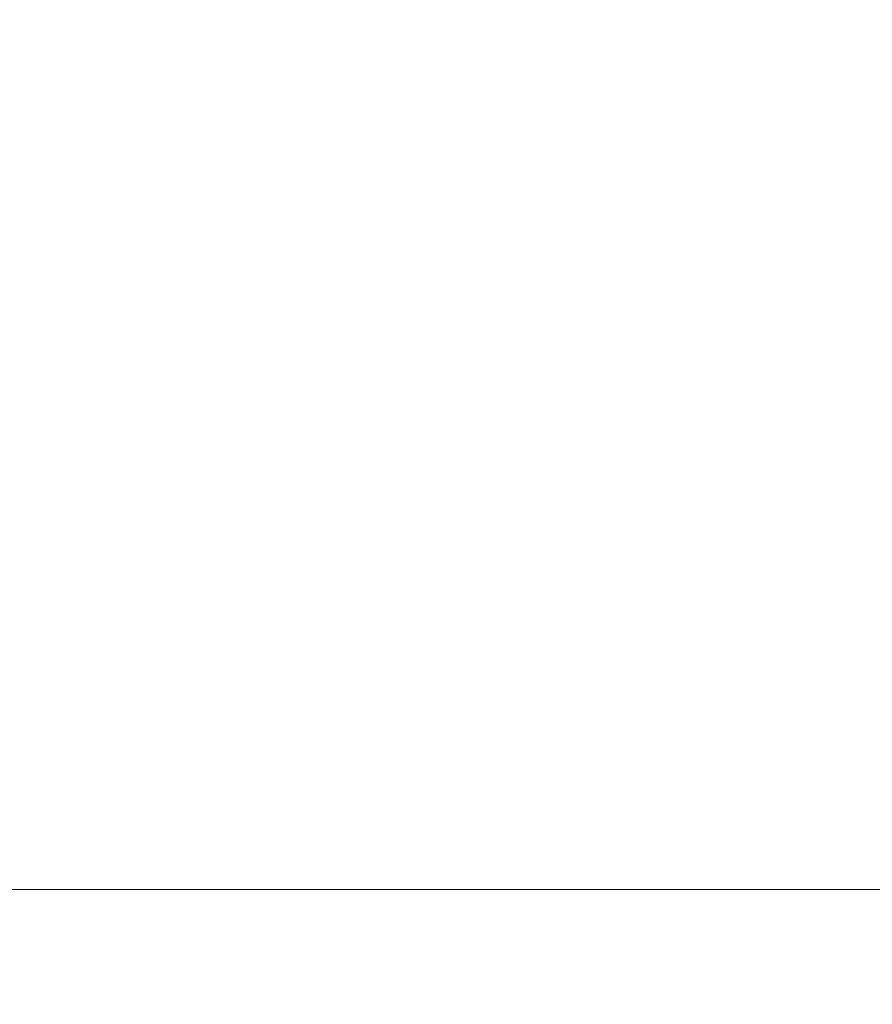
# Model space of a CAD drawing. Header units: millimetres. Extents: x -79464 to -76785, y -3788210 to -3782955.
# Tile 39 of 131: x -78332.54114 to -78332.53694, y -3785139.97647 to -3785139.97163. Entities that reach past the tile are written whole.
import ezdxf

# ---------------------------------------------------------------- set-up
doc = ezdxf.new("R2010")
doc.units = ezdxf.units.MM
doc.header["$LTSCALE"] = 8
doc.header["$MEASUREMENT"] = 0
doc.layers.add('VPM TEMPLATE', color=7, linetype='Continuous')

msp = doc.modelspace()

# ---------------------------------------------------------------- linework, layer by layer
at = {"layer": 'VPM TEMPLATE', "color": 7, "lineweight": 9}
for points in [[(-78327.5190875, -3785142.0659724), (-78327.5190875, -3785139.1339935), (-78328.4623166, -3785139.1339935), (-78328.7763142, -3785139.4776327), (-78331.5713876, -3785139.4776327), (-78331.5713876, -3785139.9759096), (-78332.6716155, -3785139.9759096), (-78332.6716155, -3785137.3568878)], [(-78332.6716155, -3785138.4479423), (-78332.6716155, -3785138.9474465), (-78332.6716155, -3785139.4457233), (-78332.6716155, -3785139.9452275), (-78332.6716155, -3785139.9759096), (-78331.5713876, -3785139.9759096), (-78331.7605279, -3785139.9759096), (-78332.6085688, -3785139.9759096), (-78332.6716155, -3785139.9759096), (-78332.6716155, -3785137.3568878)], [(-78332.6716155, -3785138.4479423), (-78332.6716155, -3785138.9474465), (-78332.6716155, -3785139.4457233), (-78332.6716155, -3785139.9452275), (-78332.6716155, -3785139.9759096), (-78331.5713876, -3785139.9759096), (-78331.7605279, -3785139.9759096), (-78332.6085688, -3785139.9759096), (-78332.6716155, -3785139.9759096), (-78332.6716155, -3785137.3568878)], [(-78332.6716155, -3785138.4479423), (-78332.6716155, -3785138.9474465), (-78332.6716155, -3785139.4457233), (-78332.6716155, -3785139.9452275), (-78332.6716155, -3785139.9759096), (-78331.5713876, -3785139.9759096), (-78331.7605279, -3785139.9759096), (-78332.6085688, -3785139.9759096), (-78332.6716155, -3785139.9759096), (-78332.6716155, -3785137.3568878)], [(-78332.6716155, -3785138.4479423), (-78332.6716155, -3785138.9474465), (-78332.6716155, -3785139.4457233), (-78332.6716155, -3785139.9452275), (-78332.6716155, -3785139.9759096), (-78331.5713876, -3785139.9759096), (-78331.7605279, -3785139.9759096), (-78332.6085688, -3785139.9759096), (-78332.6716155, -3785139.9759096), (-78332.6716155, -3785137.3568878)], [(-78332.6716155, -3785138.4479423), (-78332.6716155, -3785138.9474465), (-78332.6716155, -3785139.4457233), (-78332.6716155, -3785139.9452275), (-78332.6716155, -3785139.9759096), (-78331.5713876, -3785139.9759096), (-78331.7605279, -3785139.9759096), (-78332.6085688, -3785139.9759096), (-78332.6716155, -3785139.9759096), (-78332.6716155, -3785137.3568878)], [(-78332.6716155, -3785138.4479423), (-78332.6716155, -3785138.9474465), (-78332.6716155, -3785139.4457233), (-78332.6716155, -3785139.9452275), (-78332.6716155, -3785139.9759096), (-78331.5713876, -3785139.9759096), (-78331.7605279, -3785139.9759096), (-78332.6085688, -3785139.9759096), (-78332.6716155, -3785139.9759096), (-78332.6716155, -3785137.3568878)], [(-78332.6716155, -3785138.4479423), (-78332.6716155, -3785138.9474465), (-78332.6716155, -3785139.4457233), (-78332.6716155, -3785139.9452275), (-78332.6716155, -3785139.9759096), (-78331.5713876, -3785139.9759096), (-78331.7605279, -3785139.9759096), (-78332.6085688, -3785139.9759096), (-78332.6716155, -3785139.9759096), (-78332.6716155, -3785137.3568878)], [(-78332.6716155, -3785138.4479423), (-78332.6716155, -3785138.9474465), (-78332.6716155, -3785139.4457233), (-78332.6716155, -3785139.9452275), (-78332.6716155, -3785139.9759096), (-78331.5713876, -3785139.9759096), (-78331.7605279, -3785139.9759096), (-78332.6085688, -3785139.9759096), (-78332.6716155, -3785139.9759096), (-78332.6716155, -3785137.3568878)], [(-78332.6716155, -3785138.4479423), (-78332.6716155, -3785138.9474465), (-78332.6716155, -3785139.4457233), (-78332.6716155, -3785139.9452275), (-78332.6716155, -3785139.9759096), (-78331.5713876, -3785139.9759096), (-78331.7605279, -3785139.9759096), (-78332.6085688, -3785139.9759096), (-78332.6716155, -3785139.9759096), (-78332.6716155, -3785137.3568878)], [(-78332.6716155, -3785138.4479423), (-78332.6716155, -3785138.9474465), (-78332.6716155, -3785139.4457233), (-78332.6716155, -3785139.9452275), (-78332.6716155, -3785139.9759096), (-78331.5713876, -3785139.9759096), (-78331.7605279, -3785139.9759096), (-78332.6085688, -3785139.9759096), (-78332.6716155, -3785139.9759096), (-78332.6716155, -3785137.3568878)], [(-78332.6716155, -3785138.4479423), (-78332.6716155, -3785138.9474465), (-78332.6716155, -3785139.4457233), (-78332.6716155, -3785139.9452275), (-78332.6716155, -3785139.9759096), (-78331.5713876, -3785139.9759096), (-78331.7605279, -3785139.9759096), (-78332.6085688, -3785139.9759096), (-78332.6716155, -3785139.9759096), (-78332.6716155, -3785137.3568878)], [(-78332.6716155, -3785138.4479423), (-78332.6716155, -3785138.9474465), (-78332.6716155, -3785139.4457233), (-78332.6716155, -3785139.9452275), (-78332.6716155, -3785139.9759096), (-78331.5713876, -3785139.9759096), (-78331.7605279, -3785139.9759096), (-78332.6085688, -3785139.9759096), (-78332.6716155, -3785139.9759096), (-78332.6716155, -3785137.3568878)], [(-78332.6716155, -3785138.4479423), (-78332.6716155, -3785138.9474465), (-78332.6716155, -3785139.4457233), (-78332.6716155, -3785139.9452275), (-78332.6716155, -3785139.9759096), (-78331.5713876, -3785139.9759096), (-78331.7605279, -3785139.9759096), (-78332.6085688, -3785139.9759096), (-78332.6716155, -3785139.9759096), (-78332.6716155, -3785137.3568878)], [(-78332.6716155, -3785138.4479423), (-78332.6716155, -3785138.9474465), (-78332.6716155, -3785139.4457233), (-78332.6716155, -3785139.9452275), (-78332.6716155, -3785139.9759096), (-78331.5713876, -3785139.9759096), (-78331.7605279, -3785139.9759096), (-78332.6085688, -3785139.9759096), (-78332.6716155, -3785139.9759096), (-78332.6716155, -3785137.3568878)], [(-78332.6716155, -3785138.4479423), (-78332.6716155, -3785138.9474465), (-78332.6716155, -3785139.4457233), (-78332.6716155, -3785139.9452275), (-78332.6716155, -3785139.9759096), (-78331.5713876, -3785139.9759096), (-78331.7605279, -3785139.9759096), (-78332.6085688, -3785139.9759096), (-78332.6716155, -3785139.9759096), (-78332.6716155, -3785137.3568878)], [(-78332.6716155, -3785138.4479423), (-78332.6716155, -3785138.9474465), (-78332.6716155, -3785139.4457233), (-78332.6716155, -3785139.9452275), (-78332.6716155, -3785139.9759096), (-78331.5713876, -3785139.9759096), (-78331.7605279, -3785139.9759096), (-78332.6085688, -3785139.9759096), (-78332.6716155, -3785139.9759096), (-78332.6716155, -3785137.3568878)], [(-78332.6716155, -3785138.4479423), (-78332.6716155, -3785138.9474465), (-78332.6716155, -3785139.4457233), (-78332.6716155, -3785139.9452275), (-78332.6716155, -3785139.9759096), (-78331.5713876, -3785139.9759096), (-78331.7605279, -3785139.9759096), (-78332.6085688, -3785139.9759096), (-78332.6716155, -3785139.9759096), (-78332.6716155, -3785137.3568878)], [(-78332.6716155, -3785138.4479423), (-78332.6716155, -3785138.9474465), (-78332.6716155, -3785139.4457233), (-78332.6716155, -3785139.9452275), (-78332.6716155, -3785139.9759096), (-78331.5713876, -3785139.9759096), (-78331.7605279, -3785139.9759096), (-78332.6085688, -3785139.9759096), (-78332.6716155, -3785139.9759096), (-78332.6716155, -3785137.3568878)], [(-78332.6716155, -3785138.4479423), (-78332.6716155, -3785138.9474465), (-78332.6716155, -3785139.4457233), (-78332.6716155, -3785139.9452275), (-78332.6716155, -3785139.9759096), (-78331.5713876, -3785139.9759096), (-78331.7605279, -3785139.9759096), (-78332.6085688, -3785139.9759096), (-78332.6716155, -3785139.9759096), (-78332.6716155, -3785137.3568878)], [(-78332.6716155, -3785138.4479423), (-78332.6716155, -3785138.9474465), (-78332.6716155, -3785139.4457233), (-78332.6716155, -3785139.9452275), (-78332.6716155, -3785139.9759096), (-78331.5713876, -3785139.9759096), (-78331.7605279, -3785139.9759096), (-78332.6085688, -3785139.9759096), (-78332.6716155, -3785139.9759096), (-78332.6716155, -3785137.3568878)], [(-78332.6716155, -3785138.4479423), (-78332.6716155, -3785138.9474465), (-78332.6716155, -3785139.4457233), (-78332.6716155, -3785139.9452275), (-78332.6716155, -3785139.9759096), (-78331.5713876, -3785139.9759096), (-78331.7605279, -3785139.9759096), (-78332.6085688, -3785139.9759096), (-78332.6716155, -3785139.9759096), (-78332.6716155, -3785137.3568878)], [(-78332.6716155, -3785138.4479423), (-78332.6716155, -3785138.9474465), (-78332.6716155, -3785139.4457233), (-78332.6716155, -3785139.9452275), (-78332.6716155, -3785139.9759096), (-78331.5713876, -3785139.9759096), (-78331.7605279, -3785139.9759096), (-78332.6085688, -3785139.9759096), (-78332.6716155, -3785139.9759096), (-78332.6716155, -3785137.3568878)], [(-78332.6716155, -3785138.4479423), (-78332.6716155, -3785138.9474465), (-78332.6716155, -3785139.4457233), (-78332.6716155, -3785139.9452275), (-78332.6716155, -3785139.9759096), (-78331.5713876, -3785139.9759096), (-78331.7605279, -3785139.9759096), (-78332.6085688, -3785139.9759096), (-78332.6716155, -3785139.9759096), (-78332.6716155, -3785137.3568878)], [(-78332.6716155, -3785138.4479423), (-78332.6716155, -3785138.9474465), (-78332.6716155, -3785139.4457233), (-78332.6716155, -3785139.9452275), (-78332.6716155, -3785139.9759096), (-78331.5713876, -3785139.9759096), (-78331.7605279, -3785139.9759096), (-78332.6085688, -3785139.9759096), (-78332.6716155, -3785139.9759096), (-78332.6716155, -3785137.3568878)], [(-78332.6716155, -3785138.4479423), (-78332.6716155, -3785138.9474465), (-78332.6716155, -3785139.4457233), (-78332.6716155, -3785139.9452275), (-78332.6716155, -3785139.9759096), (-78331.5713876, -3785139.9759096), (-78331.7605279, -3785139.9759096), (-78332.6085688, -3785139.9759096), (-78332.6716155, -3785139.9759096), (-78332.6716155, -3785137.3568878)], [(-78332.6716155, -3785138.4479423), (-78332.6716155, -3785138.9474465), (-78332.6716155, -3785139.4457233), (-78332.6716155, -3785139.9452275), (-78332.6716155, -3785139.9759096), (-78331.5713876, -3785139.9759096), (-78331.7605279, -3785139.9759096), (-78332.6085688, -3785139.9759096), (-78332.6716155, -3785139.9759096), (-78332.6716155, -3785137.3568878)], [(-78332.6716155, -3785138.4479423), (-78332.6716155, -3785138.9474465), (-78332.6716155, -3785139.4457233), (-78332.6716155, -3785139.9452275), (-78332.6716155, -3785139.9759096), (-78331.5713876, -3785139.9759096), (-78331.7605279, -3785139.9759096), (-78332.6085688, -3785139.9759096), (-78332.6716155, -3785139.9759096), (-78332.6716155, -3785137.3568878)], [(-78332.6716155, -3785138.4479423), (-78332.6716155, -3785138.9474465), (-78332.6716155, -3785139.4457233), (-78332.6716155, -3785139.9452275), (-78332.6716155, -3785139.9759096), (-78331.5713876, -3785139.9759096), (-78331.7605279, -3785139.9759096), (-78332.6085688, -3785139.9759096), (-78332.6716155, -3785139.9759096), (-78332.6716155, -3785137.3568878)], [(-78332.6716155, -3785138.4479423), (-78332.6716155, -3785138.9474465), (-78332.6716155, -3785139.4457233), (-78332.6716155, -3785139.9452275), (-78332.6716155, -3785139.9759096), (-78331.5713876, -3785139.9759096), (-78331.7605279, -3785139.9759096), (-78332.6085688, -3785139.9759096), (-78332.6716155, -3785139.9759096), (-78332.6716155, -3785137.3568878)], [(-78332.6716155, -3785138.4479423), (-78332.6716155, -3785138.9474465), (-78332.6716155, -3785139.4457233), (-78332.6716155, -3785139.9452275), (-78332.6716155, -3785139.9759096), (-78331.5713876, -3785139.9759096), (-78331.7605279, -3785139.9759096), (-78332.6085688, -3785139.9759096), (-78332.6716155, -3785139.9759096), (-78332.6716155, -3785137.3568878)], [(-78332.6716155, -3785138.4479423), (-78332.6716155, -3785138.9474465), (-78332.6716155, -3785139.4457233), (-78332.6716155, -3785139.9452275), (-78332.6716155, -3785139.9759096), (-78331.5713876, -3785139.9759096), (-78331.7605279, -3785139.9759096), (-78332.6085688, -3785139.9759096), (-78332.6716155, -3785139.9759096), (-78332.6716155, -3785137.3568878)], [(-78332.6716155, -3785138.4479423), (-78332.6716155, -3785138.9474465), (-78332.6716155, -3785139.4457233), (-78332.6716155, -3785139.9452275), (-78332.6716155, -3785139.9759096), (-78331.5713876, -3785139.9759096), (-78331.7605279, -3785139.9759096), (-78332.6085688, -3785139.9759096), (-78332.6716155, -3785139.9759096), (-78332.6716155, -3785137.3568878)], [(-78332.6716155, -3785138.4479423), (-78332.6716155, -3785138.9474465), (-78332.6716155, -3785139.4457233), (-78332.6716155, -3785139.9452275), (-78332.6716155, -3785139.9759096), (-78331.5713876, -3785139.9759096), (-78331.7605279, -3785139.9759096), (-78332.6085688, -3785139.9759096), (-78332.6716155, -3785139.9759096), (-78332.6716155, -3785137.3568878)], [(-78332.6716155, -3785138.4479423), (-78332.6716155, -3785138.9474465), (-78332.6716155, -3785139.4457233), (-78332.6716155, -3785139.9452275), (-78332.6716155, -3785139.9759096), (-78331.5713876, -3785139.9759096), (-78331.7605279, -3785139.9759096), (-78332.6085688, -3785139.9759096), (-78332.6716155, -3785139.9759096), (-78332.6716155, -3785137.3568878)], [(-78332.6716155, -3785138.4479423), (-78332.6716155, -3785138.9474465), (-78332.6716155, -3785139.4457233), (-78332.6716155, -3785139.9452275), (-78332.6716155, -3785139.9759096), (-78331.5713876, -3785139.9759096), (-78331.7605279, -3785139.9759096), (-78332.6085688, -3785139.9759096), (-78332.6716155, -3785139.9759096), (-78332.6716155, -3785137.3568878)], [(-78332.6716155, -3785138.4479423), (-78332.6716155, -3785138.9474465), (-78332.6716155, -3785139.4457233), (-78332.6716155, -3785139.9452275), (-78332.6716155, -3785139.9759096), (-78331.5713876, -3785139.9759096), (-78331.7605279, -3785139.9759096), (-78332.6085688, -3785139.9759096), (-78332.6716155, -3785139.9759096), (-78332.6716155, -3785137.3568878)], [(-78332.6716155, -3785138.4479423), (-78332.6716155, -3785138.9474465), (-78332.6716155, -3785139.4457233), (-78332.6716155, -3785139.9452275), (-78332.6716155, -3785139.9759096), (-78331.5713876, -3785139.9759096), (-78331.7605279, -3785139.9759096), (-78332.6085688, -3785139.9759096), (-78332.6716155, -3785139.9759096), (-78332.6716155, -3785137.3568878)], [(-78332.6716155, -3785138.4479423), (-78332.6716155, -3785138.9474465), (-78332.6716155, -3785139.4457233), (-78332.6716155, -3785139.9452275), (-78332.6716155, -3785139.9759096), (-78331.5713876, -3785139.9759096), (-78331.7605279, -3785139.9759096), (-78332.6085688, -3785139.9759096), (-78332.6716155, -3785139.9759096), (-78332.6716155, -3785137.3568878)], [(-78332.6716155, -3785138.4479423), (-78332.6716155, -3785138.9474465), (-78332.6716155, -3785139.4457233), (-78332.6716155, -3785139.9452275), (-78332.6716155, -3785139.9759096), (-78331.5713876, -3785139.9759096), (-78331.7605279, -3785139.9759096), (-78332.6085688, -3785139.9759096), (-78332.6716155, -3785139.9759096), (-78332.6716155, -3785137.3568878)], [(-78332.6716155, -3785138.4479423), (-78332.6716155, -3785138.9474465), (-78332.6716155, -3785139.4457233), (-78332.6716155, -3785139.9452275), (-78332.6716155, -3785139.9759096), (-78331.5713876, -3785139.9759096), (-78331.7605279, -3785139.9759096), (-78332.6085688, -3785139.9759096), (-78332.6716155, -3785139.9759096), (-78332.6716155, -3785137.3568878)], [(-78332.6716155, -3785138.4479423), (-78332.6716155, -3785138.9474465), (-78332.6716155, -3785139.4457233), (-78332.6716155, -3785139.9452275), (-78332.6716155, -3785139.9759096), (-78331.5713876, -3785139.9759096), (-78331.7605279, -3785139.9759096), (-78332.6085688, -3785139.9759096), (-78332.6716155, -3785139.9759096), (-78332.6716155, -3785137.3568878)], [(-78332.6716155, -3785138.4479423), (-78332.6716155, -3785138.9474465), (-78332.6716155, -3785139.4457233), (-78332.6716155, -3785139.9452275), (-78332.6716155, -3785139.9759096), (-78331.5713876, -3785139.9759096), (-78331.7605279, -3785139.9759096), (-78332.6085688, -3785139.9759096), (-78332.6716155, -3785139.9759096), (-78332.6716155, -3785137.3568878)], [(-78332.6716155, -3785138.4479423), (-78332.6716155, -3785138.9474465), (-78332.6716155, -3785139.4457233), (-78332.6716155, -3785139.9452275), (-78332.6716155, -3785139.9759096), (-78331.5713876, -3785139.9759096), (-78331.7605279, -3785139.9759096), (-78332.6085688, -3785139.9759096), (-78332.6716155, -3785139.9759096), (-78332.6716155, -3785137.3568878)], [(-78332.6716155, -3785138.4479423), (-78332.6716155, -3785138.9474465), (-78332.6716155, -3785139.4457233), (-78332.6716155, -3785139.9452275), (-78332.6716155, -3785139.9759096), (-78331.5713876, -3785139.9759096), (-78331.7605279, -3785139.9759096), (-78332.6085688, -3785139.9759096), (-78332.6716155, -3785139.9759096), (-78332.6716155, -3785137.3568878)], [(-78332.6716155, -3785138.4479423), (-78332.6716155, -3785138.9474465), (-78332.6716155, -3785139.4457233), (-78332.6716155, -3785139.9452275), (-78332.6716155, -3785139.9759096), (-78331.5713876, -3785139.9759096), (-78331.7605279, -3785139.9759096), (-78332.6085688, -3785139.9759096), (-78332.6716155, -3785139.9759096), (-78332.6716155, -3785137.3568878)], [(-78332.6716155, -3785138.4479423), (-78332.6716155, -3785138.9474465), (-78332.6716155, -3785139.4457233), (-78332.6716155, -3785139.9452275), (-78332.6716155, -3785139.9759096), (-78331.5713876, -3785139.9759096), (-78331.7605279, -3785139.9759096), (-78332.6085688, -3785139.9759096), (-78332.6716155, -3785139.9759096), (-78332.6716155, -3785137.3568878)], [(-78332.6716155, -3785138.4479423), (-78332.6716155, -3785138.9474465), (-78332.6716155, -3785139.4457233), (-78332.6716155, -3785139.9452275), (-78332.6716155, -3785139.9759096), (-78331.5713876, -3785139.9759096), (-78331.7605279, -3785139.9759096), (-78332.6085688, -3785139.9759096), (-78332.6716155, -3785139.9759096), (-78332.6716155, -3785137.3568878)], [(-78332.6716155, -3785138.4479423), (-78332.6716155, -3785138.9474465), (-78332.6716155, -3785139.4457233), (-78332.6716155, -3785139.9452275), (-78332.6716155, -3785139.9759096), (-78331.5713876, -3785139.9759096), (-78331.7605279, -3785139.9759096), (-78332.6085688, -3785139.9759096), (-78332.6716155, -3785139.9759096), (-78332.6716155, -3785137.3568878)], [(-78332.6716155, -3785138.4479423), (-78332.6716155, -3785138.9474465), (-78332.6716155, -3785139.4457233), (-78332.6716155, -3785139.9452275), (-78332.6716155, -3785139.9759096), (-78331.5713876, -3785139.9759096), (-78331.7605279, -3785139.9759096), (-78332.6085688, -3785139.9759096), (-78332.6716155, -3785139.9759096), (-78332.6716155, -3785137.3568878)], [(-78332.6716155, -3785138.4479423), (-78332.6716155, -3785138.9474465), (-78332.6716155, -3785139.4457233), (-78332.6716155, -3785139.9452275), (-78332.6716155, -3785139.9759096), (-78331.5713876, -3785139.9759096), (-78331.7605279, -3785139.9759096), (-78332.6085688, -3785139.9759096), (-78332.6716155, -3785139.9759096), (-78332.6716155, -3785137.3568878)], [(-78332.6716155, -3785138.4479423), (-78332.6716155, -3785138.9474465), (-78332.6716155, -3785139.4457233), (-78332.6716155, -3785139.9452275), (-78332.6716155, -3785139.9759096), (-78331.5713876, -3785139.9759096), (-78331.7605279, -3785139.9759096), (-78332.6085688, -3785139.9759096), (-78332.6716155, -3785139.9759096), (-78332.6716155, -3785137.3568878)], [(-78332.6716155, -3785138.4479423), (-78332.6716155, -3785138.9474465), (-78332.6716155, -3785139.4457233), (-78332.6716155, -3785139.9452275), (-78332.6716155, -3785139.9759096), (-78331.5713876, -3785139.9759096), (-78331.7605279, -3785139.9759096), (-78332.6085688, -3785139.9759096), (-78332.6716155, -3785139.9759096), (-78332.6716155, -3785137.3568878)], [(-78332.6716155, -3785138.4479423), (-78332.6716155, -3785138.9474465), (-78332.6716155, -3785139.4457233), (-78332.6716155, -3785139.9452275), (-78332.6716155, -3785139.9759096), (-78331.5713876, -3785139.9759096), (-78331.7605279, -3785139.9759096), (-78332.6085688, -3785139.9759096), (-78332.6716155, -3785139.9759096), (-78332.6716155, -3785137.3568878)], [(-78332.6716155, -3785138.4479423), (-78332.6716155, -3785138.9474465), (-78332.6716155, -3785139.4457233), (-78332.6716155, -3785139.9452275), (-78332.6716155, -3785139.9759096), (-78331.5713876, -3785139.9759096), (-78331.7605279, -3785139.9759096), (-78332.6085688, -3785139.9759096), (-78332.6716155, -3785139.9759096), (-78332.6716155, -3785137.3568878)], [(-78332.6716155, -3785138.4479423), (-78332.6716155, -3785138.9474465), (-78332.6716155, -3785139.4457233), (-78332.6716155, -3785139.9452275), (-78332.6716155, -3785139.9759096), (-78331.5713876, -3785139.9759096), (-78331.7605279, -3785139.9759096), (-78332.6085688, -3785139.9759096), (-78332.6716155, -3785139.9759096), (-78332.6716155, -3785137.3568878)], [(-78332.6716155, -3785138.4479423), (-78332.6716155, -3785138.9474465), (-78332.6716155, -3785139.4457233), (-78332.6716155, -3785139.9452275), (-78332.6716155, -3785139.9759096), (-78331.5713876, -3785139.9759096), (-78331.7605279, -3785139.9759096), (-78332.6085688, -3785139.9759096), (-78332.6716155, -3785139.9759096), (-78332.6716155, -3785137.3568878)], [(-78332.6716155, -3785138.4479423), (-78332.6716155, -3785138.9474465), (-78332.6716155, -3785139.4457233), (-78332.6716155, -3785139.9452275), (-78332.6716155, -3785139.9759096), (-78331.5713876, -3785139.9759096), (-78331.7605279, -3785139.9759096), (-78332.6085688, -3785139.9759096), (-78332.6716155, -3785139.9759096), (-78332.6716155, -3785137.3568878)], [(-78332.6716155, -3785138.4479423), (-78332.6716155, -3785138.9474465), (-78332.6716155, -3785139.4457233), (-78332.6716155, -3785139.9452275), (-78332.6716155, -3785139.9759096), (-78331.5713876, -3785139.9759096), (-78331.7605279, -3785139.9759096), (-78332.6085688, -3785139.9759096), (-78332.6716155, -3785139.9759096), (-78332.6716155, -3785137.3568878)], [(-78332.6716155, -3785138.4479423), (-78332.6716155, -3785138.9474465), (-78332.6716155, -3785139.4457233), (-78332.6716155, -3785139.9452275), (-78332.6716155, -3785139.9759096), (-78331.5713876, -3785139.9759096), (-78331.7605279, -3785139.9759096), (-78332.6085688, -3785139.9759096), (-78332.6716155, -3785139.9759096), (-78332.6716155, -3785137.3568878)], [(-78332.6716155, -3785138.4479423), (-78332.6716155, -3785138.9474465), (-78332.6716155, -3785139.4457233), (-78332.6716155, -3785139.9452275), (-78332.6716155, -3785139.9759096), (-78331.5713876, -3785139.9759096), (-78331.7605279, -3785139.9759096), (-78332.6085688, -3785139.9759096), (-78332.6716155, -3785139.9759096), (-78332.6716155, -3785137.3568878)], [(-78332.6716155, -3785138.4479423), (-78332.6716155, -3785138.9474465), (-78332.6716155, -3785139.4457233), (-78332.6716155, -3785139.9452275), (-78332.6716155, -3785139.9759096), (-78331.5713876, -3785139.9759096), (-78331.7605279, -3785139.9759096), (-78332.6085688, -3785139.9759096), (-78332.6716155, -3785139.9759096), (-78332.6716155, -3785137.3568878)], [(-78332.6716155, -3785138.4479423), (-78332.6716155, -3785138.9474465), (-78332.6716155, -3785139.4457233), (-78332.6716155, -3785139.9452275), (-78332.6716155, -3785139.9759096), (-78331.5713876, -3785139.9759096), (-78331.7605279, -3785139.9759096), (-78332.6085688, -3785139.9759096), (-78332.6716155, -3785139.9759096), (-78332.6716155, -3785137.3568878)], [(-78332.6716155, -3785138.4479423), (-78332.6716155, -3785138.9474465), (-78332.6716155, -3785139.4457233), (-78332.6716155, -3785139.9452275), (-78332.6716155, -3785139.9759096), (-78331.5713876, -3785139.9759096), (-78331.7605279, -3785139.9759096), (-78332.6085688, -3785139.9759096), (-78332.6716155, -3785139.9759096), (-78332.6716155, -3785137.3568878)], [(-78332.6716155, -3785138.4479423), (-78332.6716155, -3785138.9474465), (-78332.6716155, -3785139.4457233), (-78332.6716155, -3785139.9452275), (-78332.6716155, -3785139.9759096), (-78331.5713876, -3785139.9759096), (-78331.7605279, -3785139.9759096), (-78332.6085688, -3785139.9759096), (-78332.6716155, -3785139.9759096), (-78332.6716155, -3785137.3568878)], [(-78332.6716155, -3785138.4479423), (-78332.6716155, -3785138.9474465), (-78332.6716155, -3785139.4457233), (-78332.6716155, -3785139.9452275), (-78332.6716155, -3785139.9759096), (-78331.5713876, -3785139.9759096), (-78331.7605279, -3785139.9759096), (-78332.6085688, -3785139.9759096), (-78332.6716155, -3785139.9759096), (-78332.6716155, -3785137.3568878)], [(-78332.6716155, -3785138.4479423), (-78332.6716155, -3785138.9474465), (-78332.6716155, -3785139.4457233), (-78332.6716155, -3785139.9452275), (-78332.6716155, -3785139.9759096), (-78331.5713876, -3785139.9759096), (-78331.7605279, -3785139.9759096), (-78332.6085688, -3785139.9759096), (-78332.6716155, -3785139.9759096), (-78332.6716155, -3785137.3568878)], [(-78332.6716155, -3785138.4479423), (-78332.6716155, -3785138.9474465), (-78332.6716155, -3785139.4457233), (-78332.6716155, -3785139.9452275), (-78332.6716155, -3785139.9759096), (-78331.5713876, -3785139.9759096), (-78331.7605279, -3785139.9759096), (-78332.6085688, -3785139.9759096), (-78332.6716155, -3785139.9759096), (-78332.6716155, -3785137.3568878)], [(-78332.6716155, -3785138.4479423), (-78332.6716155, -3785138.9474465), (-78332.6716155, -3785139.4457233), (-78332.6716155, -3785139.9452275), (-78332.6716155, -3785139.9759096), (-78331.5713876, -3785139.9759096), (-78331.7605279, -3785139.9759096), (-78332.6085688, -3785139.9759096), (-78332.6716155, -3785139.9759096), (-78332.6716155, -3785137.3568878)], [(-78332.6716155, -3785138.4479423), (-78332.6716155, -3785138.9474465), (-78332.6716155, -3785139.4457233), (-78332.6716155, -3785139.9452275), (-78332.6716155, -3785139.9759096), (-78331.5713876, -3785139.9759096), (-78331.7605279, -3785139.9759096), (-78332.6085688, -3785139.9759096), (-78332.6716155, -3785139.9759096), (-78332.6716155, -3785137.3568878)], [(-78332.6716155, -3785138.4479423), (-78332.6716155, -3785138.9474465), (-78332.6716155, -3785139.4457233), (-78332.6716155, -3785139.9452275), (-78332.6716155, -3785139.9759096), (-78331.5713876, -3785139.9759096), (-78331.7605279, -3785139.9759096), (-78332.6085688, -3785139.9759096), (-78332.6716155, -3785139.9759096), (-78332.6716155, -3785137.3568878)], [(-78332.6716155, -3785138.4479423), (-78332.6716155, -3785138.9474465), (-78332.6716155, -3785139.4457233), (-78332.6716155, -3785139.9452275), (-78332.6716155, -3785139.9759096), (-78331.5713876, -3785139.9759096), (-78331.7605279, -3785139.9759096), (-78332.6085688, -3785139.9759096), (-78332.6716155, -3785139.9759096), (-78332.6716155, -3785137.3568878)], [(-78332.6716155, -3785138.4479423), (-78332.6716155, -3785138.9474465), (-78332.6716155, -3785139.4457233), (-78332.6716155, -3785139.9452275), (-78332.6716155, -3785139.9759096), (-78331.5713876, -3785139.9759096), (-78331.7605279, -3785139.9759096), (-78332.6085688, -3785139.9759096), (-78332.6716155, -3785139.9759096), (-78332.6716155, -3785137.3568878)], [(-78332.6716155, -3785138.4479423), (-78332.6716155, -3785138.9474465), (-78332.6716155, -3785139.4457233), (-78332.6716155, -3785139.9452275), (-78332.6716155, -3785139.9759096), (-78331.5713876, -3785139.9759096), (-78331.7605279, -3785139.9759096), (-78332.6085688, -3785139.9759096), (-78332.6716155, -3785139.9759096), (-78332.6716155, -3785137.3568878)], [(-78332.6716155, -3785138.4479423), (-78332.6716155, -3785138.9474465), (-78332.6716155, -3785139.4457233), (-78332.6716155, -3785139.9452275), (-78332.6716155, -3785139.9759096), (-78331.5713876, -3785139.9759096), (-78331.7605279, -3785139.9759096), (-78332.6085688, -3785139.9759096), (-78332.6716155, -3785139.9759096), (-78332.6716155, -3785137.3568878)], [(-78332.6716155, -3785138.4479423), (-78332.6716155, -3785138.9474465), (-78332.6716155, -3785139.4457233), (-78332.6716155, -3785139.9452275), (-78332.6716155, -3785139.9759096), (-78331.5713876, -3785139.9759096), (-78331.7605279, -3785139.9759096), (-78332.6085688, -3785139.9759096), (-78332.6716155, -3785139.9759096), (-78332.6716155, -3785137.3568878)], [(-78332.6716155, -3785138.4479423), (-78332.6716155, -3785138.9474465), (-78332.6716155, -3785139.4457233), (-78332.6716155, -3785139.9452275), (-78332.6716155, -3785139.9759096), (-78331.5713876, -3785139.9759096), (-78331.7605279, -3785139.9759096), (-78332.6085688, -3785139.9759096), (-78332.6716155, -3785139.9759096), (-78332.6716155, -3785137.3568878)], [(-78332.6716155, -3785138.4479423), (-78332.6716155, -3785138.9474465), (-78332.6716155, -3785139.4457233), (-78332.6716155, -3785139.9452275), (-78332.6716155, -3785139.9759096), (-78331.5713876, -3785139.9759096), (-78331.7605279, -3785139.9759096), (-78332.6085688, -3785139.9759096), (-78332.6716155, -3785139.9759096), (-78332.6716155, -3785137.3568878)], [(-78332.6716155, -3785138.4479423), (-78332.6716155, -3785138.9474465), (-78332.6716155, -3785139.4457233), (-78332.6716155, -3785139.9452275), (-78332.6716155, -3785139.9759096), (-78331.5713876, -3785139.9759096), (-78331.7605279, -3785139.9759096), (-78332.6085688, -3785139.9759096), (-78332.6716155, -3785139.9759096), (-78332.6716155, -3785137.3568878)], [(-78332.6716155, -3785138.4479423), (-78332.6716155, -3785138.9474465), (-78332.6716155, -3785139.4457233), (-78332.6716155, -3785139.9452275), (-78332.6716155, -3785139.9759096), (-78331.5713876, -3785139.9759096), (-78331.7605279, -3785139.9759096), (-78332.6085688, -3785139.9759096), (-78332.6716155, -3785139.9759096), (-78332.6716155, -3785137.3568878)], [(-78332.6716155, -3785138.4479423), (-78332.6716155, -3785138.9474465), (-78332.6716155, -3785139.4457233), (-78332.6716155, -3785139.9452275), (-78332.6716155, -3785139.9759096), (-78331.5713876, -3785139.9759096), (-78331.7605279, -3785139.9759096), (-78332.6085688, -3785139.9759096), (-78332.6716155, -3785139.9759096), (-78332.6716155, -3785137.3568878)], [(-78332.6716155, -3785138.4479423), (-78332.6716155, -3785138.9474465), (-78332.6716155, -3785139.4457233), (-78332.6716155, -3785139.9452275), (-78332.6716155, -3785139.9759096), (-78331.5713876, -3785139.9759096), (-78331.7605279, -3785139.9759096), (-78332.6085688, -3785139.9759096), (-78332.6716155, -3785139.9759096), (-78332.6716155, -3785137.3568878)], [(-78332.6716155, -3785138.4479423), (-78332.6716155, -3785138.9474465), (-78332.6716155, -3785139.4457233), (-78332.6716155, -3785139.9452275), (-78332.6716155, -3785139.9759096), (-78331.5713876, -3785139.9759096), (-78331.7605279, -3785139.9759096), (-78332.6085688, -3785139.9759096), (-78332.6716155, -3785139.9759096), (-78332.6716155, -3785137.3568878)], [(-78332.6716155, -3785138.4479423), (-78332.6716155, -3785138.9474465), (-78332.6716155, -3785139.4457233), (-78332.6716155, -3785139.9452275), (-78332.6716155, -3785139.9759096), (-78331.5713876, -3785139.9759096), (-78331.7605279, -3785139.9759096), (-78332.6085688, -3785139.9759096), (-78332.6716155, -3785139.9759096), (-78332.6716155, -3785137.3568878)], [(-78332.6716155, -3785138.4479423), (-78332.6716155, -3785138.9474465), (-78332.6716155, -3785139.4457233), (-78332.6716155, -3785139.9452275), (-78332.6716155, -3785139.9759096), (-78331.5713876, -3785139.9759096), (-78331.7605279, -3785139.9759096), (-78332.6085688, -3785139.9759096), (-78332.6716155, -3785139.9759096), (-78332.6716155, -3785137.3568878)], [(-78332.6716155, -3785138.4479423), (-78332.6716155, -3785138.9474465), (-78332.6716155, -3785139.4457233), (-78332.6716155, -3785139.9452275), (-78332.6716155, -3785139.9759096), (-78331.5713876, -3785139.9759096), (-78331.7605279, -3785139.9759096), (-78332.6085688, -3785139.9759096), (-78332.6716155, -3785139.9759096), (-78332.6716155, -3785137.3568878)], [(-78332.6716155, -3785138.4479423), (-78332.6716155, -3785138.9474465), (-78332.6716155, -3785139.4457233), (-78332.6716155, -3785139.9452275), (-78332.6716155, -3785139.9759096), (-78331.5713876, -3785139.9759096), (-78331.7605279, -3785139.9759096), (-78332.6085688, -3785139.9759096), (-78332.6716155, -3785139.9759096), (-78332.6716155, -3785137.3568878)], [(-78332.6716155, -3785138.4479423), (-78332.6716155, -3785138.9474465), (-78332.6716155, -3785139.4457233), (-78332.6716155, -3785139.9452275), (-78332.6716155, -3785139.9759096), (-78331.5713876, -3785139.9759096), (-78331.7605279, -3785139.9759096), (-78332.6085688, -3785139.9759096), (-78332.6716155, -3785139.9759096), (-78332.6716155, -3785137.3568878)], [(-78332.6716155, -3785138.4479423), (-78332.6716155, -3785138.9474465), (-78332.6716155, -3785139.4457233), (-78332.6716155, -3785139.9452275), (-78332.6716155, -3785139.9759096), (-78331.5713876, -3785139.9759096), (-78331.7605279, -3785139.9759096), (-78332.6085688, -3785139.9759096), (-78332.6716155, -3785139.9759096), (-78332.6716155, -3785137.3568878)], [(-78332.6716155, -3785138.4479423), (-78332.6716155, -3785138.9474465), (-78332.6716155, -3785139.4457233), (-78332.6716155, -3785139.9452275), (-78332.6716155, -3785139.9759096), (-78331.5713876, -3785139.9759096), (-78331.7605279, -3785139.9759096), (-78332.6085688, -3785139.9759096), (-78332.6716155, -3785139.9759096), (-78332.6716155, -3785137.3568878)], [(-78332.6716155, -3785138.4479423), (-78332.6716155, -3785138.9474465), (-78332.6716155, -3785139.4457233), (-78332.6716155, -3785139.9452275), (-78332.6716155, -3785139.9759096), (-78331.5713876, -3785139.9759096), (-78331.7605279, -3785139.9759096), (-78332.6085688, -3785139.9759096), (-78332.6716155, -3785139.9759096), (-78332.6716155, -3785137.3568878)], [(-78332.6716155, -3785138.4479423), (-78332.6716155, -3785138.9474465), (-78332.6716155, -3785139.4457233), (-78332.6716155, -3785139.9452275), (-78332.6716155, -3785139.9759096), (-78331.5713876, -3785139.9759096), (-78331.7605279, -3785139.9759096), (-78332.6085688, -3785139.9759096), (-78332.6716155, -3785139.9759096), (-78332.6716155, -3785137.3568878)], [(-78332.6716155, -3785138.4479423), (-78332.6716155, -3785138.9474465), (-78332.6716155, -3785139.4457233), (-78332.6716155, -3785139.9452275), (-78332.6716155, -3785139.9759096), (-78331.5713876, -3785139.9759096), (-78331.7605279, -3785139.9759096), (-78332.6085688, -3785139.9759096), (-78332.6716155, -3785139.9759096), (-78332.6716155, -3785137.3568878)], [(-78332.6716155, -3785138.4479423), (-78332.6716155, -3785138.9474465), (-78332.6716155, -3785139.4457233), (-78332.6716155, -3785139.9452275), (-78332.6716155, -3785139.9759096), (-78331.5713876, -3785139.9759096), (-78331.7605279, -3785139.9759096), (-78332.6085688, -3785139.9759096), (-78332.6716155, -3785139.9759096), (-78332.6716155, -3785137.3568878)], [(-78332.6716155, -3785138.4479423), (-78332.6716155, -3785138.9474465), (-78332.6716155, -3785139.4457233), (-78332.6716155, -3785139.9452275), (-78332.6716155, -3785139.9759096), (-78331.5713876, -3785139.9759096), (-78331.7605279, -3785139.9759096), (-78332.6085688, -3785139.9759096), (-78332.6716155, -3785139.9759096), (-78332.6716155, -3785137.3568878)], [(-78332.6716155, -3785138.4479423), (-78332.6716155, -3785138.9474465), (-78332.6716155, -3785139.4457233), (-78332.6716155, -3785139.9452275), (-78332.6716155, -3785139.9759096), (-78331.5713876, -3785139.9759096), (-78331.7605279, -3785139.9759096), (-78332.6085688, -3785139.9759096), (-78332.6716155, -3785139.9759096), (-78332.6716155, -3785137.3568878)], [(-78332.6716155, -3785138.4479423), (-78332.6716155, -3785138.9474465), (-78332.6716155, -3785139.4457233), (-78332.6716155, -3785139.9452275), (-78332.6716155, -3785139.9759096), (-78331.5713876, -3785139.9759096), (-78331.7605279, -3785139.9759096), (-78332.6085688, -3785139.9759096), (-78332.6716155, -3785139.9759096), (-78332.6716155, -3785137.3568878)], [(-78332.6716155, -3785138.4479423), (-78332.6716155, -3785138.9474465), (-78332.6716155, -3785139.4457233), (-78332.6716155, -3785139.9452275), (-78332.6716155, -3785139.9759096), (-78331.5713876, -3785139.9759096), (-78331.7605279, -3785139.9759096), (-78332.6085688, -3785139.9759096), (-78332.6716155, -3785139.9759096), (-78332.6716155, -3785137.3568878)], [(-78332.6716155, -3785138.4479423), (-78332.6716155, -3785138.9474465), (-78332.6716155, -3785139.4457233), (-78332.6716155, -3785139.9452275), (-78332.6716155, -3785139.9759096), (-78331.5713876, -3785139.9759096), (-78331.7605279, -3785139.9759096), (-78332.6085688, -3785139.9759096), (-78332.6716155, -3785139.9759096), (-78332.6716155, -3785137.3568878)], [(-78332.6716155, -3785138.4479423), (-78332.6716155, -3785138.9474465), (-78332.6716155, -3785139.4457233), (-78332.6716155, -3785139.9452275), (-78332.6716155, -3785139.9759096), (-78331.5713876, -3785139.9759096), (-78331.7605279, -3785139.9759096), (-78332.6085688, -3785139.9759096), (-78332.6716155, -3785139.9759096), (-78332.6716155, -3785137.3568878)], [(-78332.6716155, -3785138.4479423), (-78332.6716155, -3785138.9474465), (-78332.6716155, -3785139.4457233), (-78332.6716155, -3785139.9452275), (-78332.6716155, -3785139.9759096), (-78331.5713876, -3785139.9759096), (-78331.7605279, -3785139.9759096), (-78332.6085688, -3785139.9759096), (-78332.6716155, -3785139.9759096), (-78332.6716155, -3785137.3568878)], [(-78332.6716155, -3785138.4479423), (-78332.6716155, -3785138.9474465), (-78332.6716155, -3785139.4457233), (-78332.6716155, -3785139.9452275), (-78332.6716155, -3785139.9759096), (-78331.5713876, -3785139.9759096), (-78331.7605279, -3785139.9759096), (-78332.6085688, -3785139.9759096), (-78332.6716155, -3785139.9759096), (-78332.6716155, -3785137.3568878)], [(-78332.6716155, -3785138.4479423), (-78332.6716155, -3785138.9474465), (-78332.6716155, -3785139.4457233), (-78332.6716155, -3785139.9452275), (-78332.6716155, -3785139.9759096), (-78331.5713876, -3785139.9759096), (-78331.7605279, -3785139.9759096), (-78332.6085688, -3785139.9759096), (-78332.6716155, -3785139.9759096), (-78332.6716155, -3785137.3568878)], [(-78332.6716155, -3785138.4479423), (-78332.6716155, -3785138.9474465), (-78332.6716155, -3785139.4457233), (-78332.6716155, -3785139.9452275), (-78332.6716155, -3785139.9759096), (-78331.5713876, -3785139.9759096), (-78331.7605279, -3785139.9759096), (-78332.6085688, -3785139.9759096), (-78332.6716155, -3785139.9759096), (-78332.6716155, -3785137.3568878)], [(-78332.6716155, -3785138.4479423), (-78332.6716155, -3785138.9474465), (-78332.6716155, -3785139.4457233), (-78332.6716155, -3785139.9452275), (-78332.6716155, -3785139.9759096), (-78331.5713876, -3785139.9759096), (-78331.7605279, -3785139.9759096), (-78332.6085688, -3785139.9759096), (-78332.6716155, -3785139.9759096), (-78332.6716155, -3785137.3568878)], [(-78332.6716155, -3785138.4479423), (-78332.6716155, -3785138.9474465), (-78332.6716155, -3785139.4457233), (-78332.6716155, -3785139.9452275), (-78332.6716155, -3785139.9759096), (-78331.5713876, -3785139.9759096), (-78331.7605279, -3785139.9759096), (-78332.6085688, -3785139.9759096), (-78332.6716155, -3785139.9759096), (-78332.6716155, -3785137.3568878)], [(-78332.6716155, -3785138.4479423), (-78332.6716155, -3785138.9474465), (-78332.6716155, -3785139.4457233), (-78332.6716155, -3785139.9452275), (-78332.6716155, -3785139.9759096), (-78331.5713876, -3785139.9759096), (-78331.7605279, -3785139.9759096), (-78332.6085688, -3785139.9759096), (-78332.6716155, -3785139.9759096), (-78332.6716155, -3785137.3568878)], [(-78332.6716155, -3785138.4479423), (-78332.6716155, -3785138.9474465), (-78332.6716155, -3785139.4457233), (-78332.6716155, -3785139.9452275), (-78332.6716155, -3785139.9759096), (-78331.5713876, -3785139.9759096), (-78331.7605279, -3785139.9759096), (-78332.6085688, -3785139.9759096), (-78332.6716155, -3785139.9759096), (-78332.6716155, -3785137.3568878)], [(-78332.6716155, -3785138.4479423), (-78332.6716155, -3785138.9474465), (-78332.6716155, -3785139.4457233), (-78332.6716155, -3785139.9452275), (-78332.6716155, -3785139.9759096), (-78331.5713876, -3785139.9759096), (-78331.7605279, -3785139.9759096), (-78332.6085688, -3785139.9759096), (-78332.6716155, -3785139.9759096), (-78332.6716155, -3785137.3568878)], [(-78332.6716155, -3785138.4479423), (-78332.6716155, -3785138.9474465), (-78332.6716155, -3785139.4457233), (-78332.6716155, -3785139.9452275), (-78332.6716155, -3785139.9759096), (-78331.5713876, -3785139.9759096), (-78331.7605279, -3785139.9759096), (-78332.6085688, -3785139.9759096), (-78332.6716155, -3785139.9759096), (-78332.6716155, -3785137.3568878)], [(-78332.6716155, -3785138.4479423), (-78332.6716155, -3785138.9474465), (-78332.6716155, -3785139.4457233), (-78332.6716155, -3785139.9452275), (-78332.6716155, -3785139.9759096), (-78331.5713876, -3785139.9759096), (-78331.7605279, -3785139.9759096), (-78332.6085688, -3785139.9759096), (-78332.6716155, -3785139.9759096), (-78332.6716155, -3785137.3568878)], [(-78332.6716155, -3785138.4479423), (-78332.6716155, -3785138.9474465), (-78332.6716155, -3785139.4457233), (-78332.6716155, -3785139.9452275), (-78332.6716155, -3785139.9759096), (-78331.5713876, -3785139.9759096), (-78331.7605279, -3785139.9759096), (-78332.6085688, -3785139.9759096), (-78332.6716155, -3785139.9759096), (-78332.6716155, -3785137.3568878)], [(-78332.6716155, -3785138.4479423), (-78332.6716155, -3785138.9474465), (-78332.6716155, -3785139.4457233), (-78332.6716155, -3785139.9452275), (-78332.6716155, -3785139.9759096), (-78331.5713876, -3785139.9759096), (-78331.7605279, -3785139.9759096), (-78332.6085688, -3785139.9759096), (-78332.6716155, -3785139.9759096), (-78332.6716155, -3785137.3568878)], [(-78332.6716155, -3785138.4479423), (-78332.6716155, -3785138.9474465), (-78332.6716155, -3785139.4457233), (-78332.6716155, -3785139.9452275), (-78332.6716155, -3785139.9759096), (-78331.5713876, -3785139.9759096), (-78331.7605279, -3785139.9759096), (-78332.6085688, -3785139.9759096), (-78332.6716155, -3785139.9759096), (-78332.6716155, -3785137.3568878)], [(-78332.6716155, -3785138.4479423), (-78332.6716155, -3785138.9474465), (-78332.6716155, -3785139.4457233), (-78332.6716155, -3785139.9452275), (-78332.6716155, -3785139.9759096), (-78331.5713876, -3785139.9759096), (-78331.7605279, -3785139.9759096), (-78332.6085688, -3785139.9759096), (-78332.6716155, -3785139.9759096), (-78332.6716155, -3785137.3568878)], [(-78332.6716155, -3785138.4479423), (-78332.6716155, -3785138.9474465), (-78332.6716155, -3785139.4457233), (-78332.6716155, -3785139.9452275), (-78332.6716155, -3785139.9759096), (-78331.5713876, -3785139.9759096), (-78331.7605279, -3785139.9759096), (-78332.6085688, -3785139.9759096), (-78332.6716155, -3785139.9759096), (-78332.6716155, -3785137.3568878)], [(-78332.6716155, -3785138.4479423), (-78332.6716155, -3785138.9474465), (-78332.6716155, -3785139.4457233), (-78332.6716155, -3785139.9452275), (-78332.6716155, -3785139.9759096), (-78331.5713876, -3785139.9759096), (-78331.7605279, -3785139.9759096), (-78332.6085688, -3785139.9759096), (-78332.6716155, -3785139.9759096), (-78332.6716155, -3785137.3568878)], [(-78332.6716155, -3785138.4479423), (-78332.6716155, -3785138.9474465), (-78332.6716155, -3785139.4457233), (-78332.6716155, -3785139.9452275), (-78332.6716155, -3785139.9759096), (-78331.5713876, -3785139.9759096), (-78331.7605279, -3785139.9759096), (-78332.6085688, -3785139.9759096), (-78332.6716155, -3785139.9759096), (-78332.6716155, -3785137.3568878)], [(-78332.6716155, -3785138.4479423), (-78332.6716155, -3785138.9474465), (-78332.6716155, -3785139.4457233), (-78332.6716155, -3785139.9452275), (-78332.6716155, -3785139.9759096), (-78331.5713876, -3785139.9759096), (-78331.7605279, -3785139.9759096), (-78332.6085688, -3785139.9759096), (-78332.6716155, -3785139.9759096), (-78332.6716155, -3785137.3568878)], [(-78332.6716155, -3785138.4479423), (-78332.6716155, -3785138.9474465), (-78332.6716155, -3785139.4457233), (-78332.6716155, -3785139.9452275), (-78332.6716155, -3785139.9759096), (-78331.5713876, -3785139.9759096), (-78331.7605279, -3785139.9759096), (-78332.6085688, -3785139.9759096), (-78332.6716155, -3785139.9759096), (-78332.6716155, -3785137.3568878)], [(-78332.6716155, -3785138.4479423), (-78332.6716155, -3785138.9474465), (-78332.6716155, -3785139.4457233), (-78332.6716155, -3785139.9452275), (-78332.6716155, -3785139.9759096), (-78331.5713876, -3785139.9759096), (-78331.7605279, -3785139.9759096), (-78332.6085688, -3785139.9759096), (-78332.6716155, -3785139.9759096), (-78332.6716155, -3785137.3568878)], [(-78332.6716155, -3785138.4479423), (-78332.6716155, -3785138.9474465), (-78332.6716155, -3785139.4457233), (-78332.6716155, -3785139.9452275), (-78332.6716155, -3785139.9759096), (-78331.5713876, -3785139.9759096), (-78331.7605279, -3785139.9759096), (-78332.6085688, -3785139.9759096), (-78332.6716155, -3785139.9759096), (-78332.6716155, -3785137.3568878)], [(-78332.6716155, -3785138.4479423), (-78332.6716155, -3785138.9474465), (-78332.6716155, -3785139.4457233), (-78332.6716155, -3785139.9452275), (-78332.6716155, -3785139.9759096), (-78331.5713876, -3785139.9759096), (-78331.7605279, -3785139.9759096), (-78332.6085688, -3785139.9759096), (-78332.6716155, -3785139.9759096), (-78332.6716155, -3785137.3568878)], [(-78332.6716155, -3785138.4479423), (-78332.6716155, -3785138.9474465), (-78332.6716155, -3785139.4457233), (-78332.6716155, -3785139.9452275), (-78332.6716155, -3785139.9759096), (-78331.5713876, -3785139.9759096), (-78331.7605279, -3785139.9759096), (-78332.6085688, -3785139.9759096), (-78332.6716155, -3785139.9759096), (-78332.6716155, -3785137.3568878)], [(-78332.6716155, -3785138.4479423), (-78332.6716155, -3785138.9474465), (-78332.6716155, -3785139.4457233), (-78332.6716155, -3785139.9452275), (-78332.6716155, -3785139.9759096), (-78331.5713876, -3785139.9759096), (-78331.7605279, -3785139.9759096), (-78332.6085688, -3785139.9759096), (-78332.6716155, -3785139.9759096), (-78332.6716155, -3785137.3568878)], [(-78332.6716155, -3785138.4479423), (-78332.6716155, -3785138.9474465), (-78332.6716155, -3785139.4457233), (-78332.6716155, -3785139.9452275), (-78332.6716155, -3785139.9759096), (-78331.5713876, -3785139.9759096), (-78331.7605279, -3785139.9759096), (-78332.6085688, -3785139.9759096), (-78332.6716155, -3785139.9759096), (-78332.6716155, -3785137.3568878)], [(-78332.6716155, -3785138.4479423), (-78332.6716155, -3785138.9474465), (-78332.6716155, -3785139.4457233), (-78332.6716155, -3785139.9452275), (-78332.6716155, -3785139.9759096), (-78331.5713876, -3785139.9759096), (-78331.7605279, -3785139.9759096), (-78332.6085688, -3785139.9759096), (-78332.6716155, -3785139.9759096), (-78332.6716155, -3785137.3568878)], [(-78332.6716155, -3785138.4479423), (-78332.6716155, -3785138.9474465), (-78332.6716155, -3785139.4457233), (-78332.6716155, -3785139.9452275), (-78332.6716155, -3785139.9759096), (-78331.5713876, -3785139.9759096), (-78331.7605279, -3785139.9759096), (-78332.6085688, -3785139.9759096), (-78332.6716155, -3785139.9759096), (-78332.6716155, -3785137.3568878)], [(-78332.6716155, -3785138.4479423), (-78332.6716155, -3785138.9474465), (-78332.6716155, -3785139.4457233), (-78332.6716155, -3785139.9452275), (-78332.6716155, -3785139.9759096), (-78331.5713876, -3785139.9759096), (-78331.7605279, -3785139.9759096), (-78332.6085688, -3785139.9759096), (-78332.6716155, -3785139.9759096), (-78332.6716155, -3785137.3568878)], [(-78332.6716155, -3785138.4479423), (-78332.6716155, -3785138.9474465), (-78332.6716155, -3785139.4457233), (-78332.6716155, -3785139.9452275), (-78332.6716155, -3785139.9759096), (-78331.5713876, -3785139.9759096), (-78331.7605279, -3785139.9759096), (-78332.6085688, -3785139.9759096), (-78332.6716155, -3785139.9759096), (-78332.6716155, -3785137.3568878)], [(-78332.6716155, -3785138.4479423), (-78332.6716155, -3785138.9474465), (-78332.6716155, -3785139.4457233), (-78332.6716155, -3785139.9452275), (-78332.6716155, -3785139.9759096), (-78331.5713876, -3785139.9759096), (-78331.7605279, -3785139.9759096), (-78332.6085688, -3785139.9759096), (-78332.6716155, -3785139.9759096), (-78332.6716155, -3785137.3568878)], [(-78332.6716155, -3785138.4479423), (-78332.6716155, -3785138.9474465), (-78332.6716155, -3785139.4457233), (-78332.6716155, -3785139.9452275), (-78332.6716155, -3785139.9759096), (-78331.5713876, -3785139.9759096), (-78331.7605279, -3785139.9759096), (-78332.6085688, -3785139.9759096), (-78332.6716155, -3785139.9759096), (-78332.6716155, -3785137.3568878)], [(-78332.6716155, -3785138.4479423), (-78332.6716155, -3785138.9474465), (-78332.6716155, -3785139.4457233), (-78332.6716155, -3785139.9452275), (-78332.6716155, -3785139.9759096), (-78331.5713876, -3785139.9759096), (-78331.7605279, -3785139.9759096), (-78332.6085688, -3785139.9759096), (-78332.6716155, -3785139.9759096), (-78332.6716155, -3785137.3568878)], [(-78332.6716155, -3785138.4479423), (-78332.6716155, -3785138.9474465), (-78332.6716155, -3785139.4457233), (-78332.6716155, -3785139.9452275), (-78332.6716155, -3785139.9759096), (-78331.5713876, -3785139.9759096), (-78331.7605279, -3785139.9759096), (-78332.6085688, -3785139.9759096), (-78332.6716155, -3785139.9759096), (-78332.6716155, -3785137.3568878)], [(-78332.6716155, -3785138.4479423), (-78332.6716155, -3785138.9474465), (-78332.6716155, -3785139.4457233), (-78332.6716155, -3785139.9452275), (-78332.6716155, -3785139.9759096), (-78331.5713876, -3785139.9759096), (-78331.7605279, -3785139.9759096), (-78332.6085688, -3785139.9759096), (-78332.6716155, -3785139.9759096), (-78332.6716155, -3785137.3568878)], [(-78332.6716155, -3785138.4479423), (-78332.6716155, -3785138.9474465), (-78332.6716155, -3785139.4457233), (-78332.6716155, -3785139.9452275), (-78332.6716155, -3785139.9759096), (-78331.5713876, -3785139.9759096), (-78331.7605279, -3785139.9759096), (-78332.6085688, -3785139.9759096), (-78332.6716155, -3785139.9759096), (-78332.6716155, -3785137.3568878)], [(-78332.6716155, -3785138.4479423), (-78332.6716155, -3785138.9474465), (-78332.6716155, -3785139.4457233), (-78332.6716155, -3785139.9452275), (-78332.6716155, -3785139.9759096), (-78331.5713876, -3785139.9759096), (-78331.7605279, -3785139.9759096), (-78332.6085688, -3785139.9759096), (-78332.6716155, -3785139.9759096), (-78332.6716155, -3785137.3568878)], [(-78332.6716155, -3785138.4479423), (-78332.6716155, -3785138.9474465), (-78332.6716155, -3785139.4457233), (-78332.6716155, -3785139.9452275), (-78332.6716155, -3785139.9759096), (-78331.5713876, -3785139.9759096), (-78331.7605279, -3785139.9759096), (-78332.6085688, -3785139.9759096), (-78332.6716155, -3785139.9759096), (-78332.6716155, -3785137.3568878)], [(-78332.6716155, -3785138.4479423), (-78332.6716155, -3785138.9474465), (-78332.6716155, -3785139.4457233), (-78332.6716155, -3785139.9452275), (-78332.6716155, -3785139.9759096), (-78331.5713876, -3785139.9759096), (-78331.7605279, -3785139.9759096), (-78332.6085688, -3785139.9759096), (-78332.6716155, -3785139.9759096), (-78332.6716155, -3785137.3568878)], [(-78332.6716155, -3785138.4479423), (-78332.6716155, -3785138.9474465), (-78332.6716155, -3785139.4457233), (-78332.6716155, -3785139.9452275), (-78332.6716155, -3785139.9759096), (-78331.5713876, -3785139.9759096), (-78331.7605279, -3785139.9759096), (-78332.6085688, -3785139.9759096), (-78332.6716155, -3785139.9759096), (-78332.6716155, -3785137.3568878)], [(-78332.6716155, -3785138.4479423), (-78332.6716155, -3785138.9474465), (-78332.6716155, -3785139.4457233), (-78332.6716155, -3785139.9452275), (-78332.6716155, -3785139.9759096), (-78331.5713876, -3785139.9759096), (-78331.7605279, -3785139.9759096), (-78332.6085688, -3785139.9759096), (-78332.6716155, -3785139.9759096), (-78332.6716155, -3785137.3568878)], [(-78332.6716155, -3785138.4479423), (-78332.6716155, -3785138.9474465), (-78332.6716155, -3785139.4457233), (-78332.6716155, -3785139.9452275), (-78332.6716155, -3785139.9759096), (-78331.5713876, -3785139.9759096), (-78331.7605279, -3785139.9759096), (-78332.6085688, -3785139.9759096), (-78332.6716155, -3785139.9759096), (-78332.6716155, -3785137.3568878)], [(-78332.6716155, -3785138.4479423), (-78332.6716155, -3785138.9474465), (-78332.6716155, -3785139.4457233), (-78332.6716155, -3785139.9452275), (-78332.6716155, -3785139.9759096), (-78331.5713876, -3785139.9759096), (-78331.7605279, -3785139.9759096), (-78332.6085688, -3785139.9759096), (-78332.6716155, -3785139.9759096), (-78332.6716155, -3785137.3568878)], [(-78332.6716155, -3785138.4479423), (-78332.6716155, -3785138.9474465), (-78332.6716155, -3785139.4457233), (-78332.6716155, -3785139.9452275), (-78332.6716155, -3785139.9759096), (-78331.5713876, -3785139.9759096), (-78331.7605279, -3785139.9759096), (-78332.6085688, -3785139.9759096), (-78332.6716155, -3785139.9759096), (-78332.6716155, -3785137.3568878)], [(-78332.6716155, -3785138.4479423), (-78332.6716155, -3785138.9474465), (-78332.6716155, -3785139.4457233), (-78332.6716155, -3785139.9452275), (-78332.6716155, -3785139.9759096), (-78331.5713876, -3785139.9759096), (-78331.7605279, -3785139.9759096), (-78332.6085688, -3785139.9759096), (-78332.6716155, -3785139.9759096), (-78332.6716155, -3785137.3568878)], [(-78332.6716155, -3785138.4479423), (-78332.6716155, -3785138.9474465), (-78332.6716155, -3785139.4457233), (-78332.6716155, -3785139.9452275), (-78332.6716155, -3785139.9759096), (-78331.5713876, -3785139.9759096), (-78331.7605279, -3785139.9759096), (-78332.6085688, -3785139.9759096), (-78332.6716155, -3785139.9759096), (-78332.6716155, -3785137.3568878)], [(-78332.6716155, -3785138.4479423), (-78332.6716155, -3785138.9474465), (-78332.6716155, -3785139.4457233), (-78332.6716155, -3785139.9452275), (-78332.6716155, -3785139.9759096), (-78331.5713876, -3785139.9759096), (-78331.7605279, -3785139.9759096), (-78332.6085688, -3785139.9759096), (-78332.6716155, -3785139.9759096), (-78332.6716155, -3785137.3568878)], [(-78332.6716155, -3785138.4479423), (-78332.6716155, -3785138.9474465), (-78332.6716155, -3785139.4457233), (-78332.6716155, -3785139.9452275), (-78332.6716155, -3785139.9759096), (-78331.5713876, -3785139.9759096), (-78331.7605279, -3785139.9759096), (-78332.6085688, -3785139.9759096), (-78332.6716155, -3785139.9759096), (-78332.6716155, -3785137.3568878)], [(-78332.6716155, -3785138.4479423), (-78332.6716155, -3785138.9474465), (-78332.6716155, -3785139.4457233), (-78332.6716155, -3785139.9452275), (-78332.6716155, -3785139.9759096), (-78331.5713876, -3785139.9759096), (-78331.7605279, -3785139.9759096), (-78332.6085688, -3785139.9759096), (-78332.6716155, -3785139.9759096), (-78332.6716155, -3785137.3568878)], [(-78332.6716155, -3785138.4479423), (-78332.6716155, -3785138.9474465), (-78332.6716155, -3785139.4457233), (-78332.6716155, -3785139.9452275), (-78332.6716155, -3785139.9759096), (-78331.5713876, -3785139.9759096), (-78331.7605279, -3785139.9759096), (-78332.6085688, -3785139.9759096), (-78332.6716155, -3785139.9759096), (-78332.6716155, -3785137.3568878)], [(-78332.6716155, -3785138.4479423), (-78332.6716155, -3785138.9474465), (-78332.6716155, -3785139.4457233), (-78332.6716155, -3785139.9452275), (-78332.6716155, -3785139.9759096), (-78331.5713876, -3785139.9759096), (-78331.7605279, -3785139.9759096), (-78332.6085688, -3785139.9759096), (-78332.6716155, -3785139.9759096), (-78332.6716155, -3785137.3568878)], [(-78332.6716155, -3785138.4479423), (-78332.6716155, -3785138.9474465), (-78332.6716155, -3785139.4457233), (-78332.6716155, -3785139.9452275), (-78332.6716155, -3785139.9759096), (-78331.5713876, -3785139.9759096), (-78331.7605279, -3785139.9759096), (-78332.6085688, -3785139.9759096), (-78332.6716155, -3785139.9759096), (-78332.6716155, -3785137.3568878)], [(-78332.6716155, -3785138.4479423), (-78332.6716155, -3785138.9474465), (-78332.6716155, -3785139.4457233), (-78332.6716155, -3785139.9452275), (-78332.6716155, -3785139.9759096), (-78331.5713876, -3785139.9759096), (-78331.7605279, -3785139.9759096), (-78332.6085688, -3785139.9759096), (-78332.6716155, -3785139.9759096), (-78332.6716155, -3785137.3568878)], [(-78332.6716155, -3785138.4479423), (-78332.6716155, -3785138.9474465), (-78332.6716155, -3785139.4457233), (-78332.6716155, -3785139.9452275), (-78332.6716155, -3785139.9759096), (-78331.5713876, -3785139.9759096), (-78331.7605279, -3785139.9759096), (-78332.6085688, -3785139.9759096), (-78332.6716155, -3785139.9759096), (-78332.6716155, -3785137.3568878)], [(-78332.6716155, -3785138.4479423), (-78332.6716155, -3785138.9474465), (-78332.6716155, -3785139.4457233), (-78332.6716155, -3785139.9452275), (-78332.6716155, -3785139.9759096), (-78331.5713876, -3785139.9759096), (-78331.7605279, -3785139.9759096), (-78332.6085688, -3785139.9759096), (-78332.6716155, -3785139.9759096), (-78332.6716155, -3785137.3568878)], [(-78332.6716155, -3785138.4479423), (-78332.6716155, -3785138.9474465), (-78332.6716155, -3785139.4457233), (-78332.6716155, -3785139.9452275), (-78332.6716155, -3785139.9759096), (-78331.5713876, -3785139.9759096), (-78331.7605279, -3785139.9759096), (-78332.6085688, -3785139.9759096), (-78332.6716155, -3785139.9759096), (-78332.6716155, -3785137.3568878)]]:
    msp.add_lwpolyline(points, dxfattribs=at)

doc.saveas('drawing.dxf')
